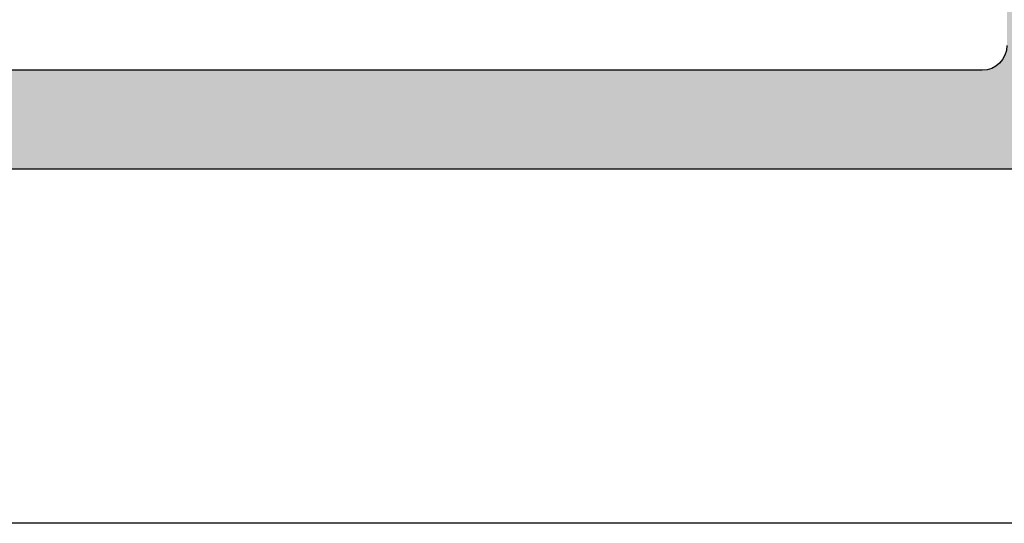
# Model space of a CAD drawing. Header units: millimetres. Extents: x 247761 to 294611, y 172579 to 236863.
# Tile 149 of 256: x 261863 to 261883, y 174620 to 174630. Entities that reach past the tile are written whole.
import ezdxf

# ---------------------------------------------------------------- set-up
doc = ezdxf.new("R2010")
doc.units = ezdxf.units.MM
doc.linetypes.add('ČÁRKOVANÁ', pattern=[19.049999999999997, 12.7, -6.35])
doc.layers.add('FASÁDA DETAILNÍ', color=4, linetype='Continuous')
doc.layers.add('NOVA', color=240, linetype='Continuous')

# ---------------------------------------------------------------- blocks, each defined once
blk = doc.blocks.new('A$C69D17D4D')
at = {"layer": 'FASÁDA DETAILNÍ'}
h = blk.add_hatch(color=256, dxfattribs=at)
edge = h.paths.add_edge_path()
edge.add_arc((-12753.5001882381, 1256.682007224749), 0.5000674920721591, 270.007732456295, 359.9922675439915)
edge.add_line((-12753.00012075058, 1256.681939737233), (-12753.00012075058, 1260.681939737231))
edge.add_arc((-12753.5001882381, 1260.681872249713), 0.5000674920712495, 0.007732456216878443, 89.99226754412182)
edge.add_line((-12753.50012075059, 1261.181939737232), (-12754.80016957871, 1261.181939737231))
edge.add_arc((-12754.80013267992, 1260.681902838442), 0.5000369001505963, 90.00422797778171, 179.9957720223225)
edge.add_line((-12755.30016957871, 1260.681939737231), (-12755.30016957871, 1260.181939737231))
edge.add_line((-12755.30016957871, 1260.181939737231), (-12754.30016957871, 1260.181939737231))
edge.add_line((-12754.30016957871, 1260.181939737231), (-12754.30016957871, 1258.681939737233))
edge.add_arc((-12755.30013260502, 1258.681902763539), 0.9999630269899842, -90.00211851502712, 0.002118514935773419, ccw=False)
edge.add_line((-12755.30016957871, 1257.681939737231), (-12759.30016957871, 1257.681939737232))
edge.add_arc((-12759.300092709, 1258.682016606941), 1.00007687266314, 180.0044039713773, 269.9955960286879, ccw=False)
edge.add_line((-12760.30016957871, 1258.681939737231), (-12760.30016957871, 1260.181939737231))
edge.add_line((-12760.30016957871, 1260.181939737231), (-12759.30016957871, 1260.181939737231))
edge.add_line((-12759.30016957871, 1260.181939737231), (-12759.30016957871, 1260.681939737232))
edge.add_arc((-12759.80011210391, 1260.681997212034), 0.499942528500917, 359.9934131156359, 450.0065868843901)
edge.add_line((-12759.80016957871, 1261.181939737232), (-12762.60015737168, 1261.181939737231))
edge.add_arc((-12762.60015737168, 1260.68193973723), 0.5000000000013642, 90, 179.9999999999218)
edge.add_line((-12763.10015737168, 1260.681939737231), (-12763.10015737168, 1260.481939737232))
edge.add_arc((-12762.60015737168, 1260.481939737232), 0.5, 180, 270)
edge.add_line((-12762.60015737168, 1259.981939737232), (-12762.10015737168, 1259.981939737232))
edge.add_arc((-12762.10019247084, 1259.481904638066), 0.5000351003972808, 0.0040217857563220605, 89.99597821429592, ccw=False)
edge.add_line((-12761.60015737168, 1259.481939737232), (-12761.60015737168, 1258.681936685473))
edge.add_arc((-12762.10017393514, 1258.681953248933), 0.5000165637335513, 270.00189796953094, 359.99810203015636, ccw=False)
edge.add_line((-12762.10015737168, 1258.181936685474), (-12793.40015126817, 1258.181936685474))
edge.add_line((-12793.40015126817, 1258.181936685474), (-12799.43860888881, 1258.61433331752))
edge.add_arc((-12799.40015282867, 1259.613553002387), 0.9999594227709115, 180.0000000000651, 267.7959971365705, ccw=False)
edge.add_line((-12800.40011225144, 1259.613553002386), (-12800.40011225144, 1266.282005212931))
edge.add_arc((-12799.90011225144, 1266.282005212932), 0.5, 90, 180.0000000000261, ccw=False)
edge.add_line((-12799.90011225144, 1266.782005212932), (-12799.00011225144, 1266.782005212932))
edge.add_arc((-12799.00011225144, 1267.282005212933), 0.5000000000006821, 269.9999999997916, 359.9999999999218)
edge.add_line((-12798.50011225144, 1267.282005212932), (-12798.50011225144, 1268.682006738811))
edge.add_arc((-12798.42127580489, 1268.949527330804), 0.2788950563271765, 178.8354106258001, 253.5801235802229, ccw=False)
edge.add_line((-12798.70011325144, 1268.955195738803), (-12798.70011325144, 1269.408789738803))
edge.add_arc((-12798.42124515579, 1269.41445039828), 0.2789255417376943, 106.42459455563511, 181.1628700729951, ccw=False)
edge.add_line((-12798.50011225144, 1269.681993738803), (-12798.50011225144, 1271.562004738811))
edge.add_arc((-12798.80011225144, 1271.562004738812), 0.2999999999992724, 359.9999999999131, 450)
edge.add_line((-12798.80011225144, 1271.862004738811), (-12799.78008657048, 1271.862004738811))
edge.add_arc((-12799.78008657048, 1271.562004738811), 0.3000000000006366, 90, 179.9999999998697)
edge.add_line((-12800.08008657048, 1271.562004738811), (-12800.08008657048, 1268.802006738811))
edge.add_arc((-12800.20008657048, 1268.80200673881), 0.1199999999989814, -90, 3.257127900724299e-10, ccw=False)
edge.add_line((-12800.20008657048, 1268.682006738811), (-12804.50011225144, 1268.682006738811))
edge.add_arc((-12804.50011225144, 1269.182006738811), 0.5, 180, 270, ccw=False)
edge.add_line((-12805.00011225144, 1269.182006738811), (-12805.00011225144, 1269.88200673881))
edge.add_line((-12805.00011225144, 1269.88200673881), (-12803.61861679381, 1272.274827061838))
edge.add_arc((-12803.73823203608, 1272.343886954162), 0.1381197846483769, 330.000000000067, 450)
edge.add_line((-12803.73823203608, 1272.482006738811), (-12807.50011225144, 1272.48200673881))
edge.add_arc((-12807.50011225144, 1274.48200673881), 1.999999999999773, 180.0000000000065, 270, ccw=False)
edge.add_line((-12809.50011225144, 1274.48200673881), (-12809.50011225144, 1275.050002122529))
edge.add_arc((-12810.00011225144, 1275.050002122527), 0.500000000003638, 2.34495935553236e-10, 34.4790717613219)
edge.add_arc((-12813.70961085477, 1272.502528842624), 4.999999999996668, 34.47907176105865, 84.65077199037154)
edge.add_arc((-12813.26199246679, 1277.343880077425), 0.1381197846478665, 82.29756250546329, 209.999999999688)
edge.add_line((-12813.38160770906, 1277.274820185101), (-12812.00011225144, 1274.881999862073))
edge.add_line((-12812.00011225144, 1274.881999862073), (-12812.00011225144, 1274.181999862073))
edge.add_arc((-12812.50011225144, 1274.181999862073), 0.5, -90, 0, ccw=False)
edge.add_line((-12812.50011225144, 1273.681999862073), (-12816.8001379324, 1273.681999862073))
edge.add_arc((-12816.8001379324, 1273.801999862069), 0.1199999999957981, 179.9999999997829, 270, ccw=False)
edge.add_line((-12816.92013793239, 1273.80199986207), (-12816.92013793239, 1276.56199786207))
edge.add_arc((-12817.22013793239, 1276.561997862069), 0.3000000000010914, 1.302755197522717e-10, 90)
edge.add_line((-12817.22013793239, 1276.86199786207), (-12818.20011225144, 1276.86199786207))
edge.add_arc((-12818.20011225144, 1276.56199786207), 0.2999999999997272, 90, 180.0000000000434)
edge.add_line((-12818.50011225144, 1276.56199786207), (-12818.50011225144, 1274.681986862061))
edge.add_arc((-12818.57897934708, 1274.414443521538), 0.2789255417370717, -1.1628700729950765, 73.57540544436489, ccw=False)
edge.add_line((-12818.30011125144, 1274.408782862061), (-12818.30011125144, 1273.955188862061))
edge.add_arc((-12818.57894869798, 1273.949520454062), 0.2788950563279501, -73.5801235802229, 1.1645893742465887, ccw=False)
edge.add_line((-12818.50011225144, 1273.681999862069), (-12818.50011225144, 1270.681941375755))
edge.add_line((-12818.50011225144, 1270.681941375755), (-12817.800039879, 1269.981838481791))
edge.add_line((-12817.800039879, 1269.981838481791), (-12817.20003377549, 1269.98183848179))
edge.add_line((-12817.20003377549, 1269.98183848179), (-12817.20003377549, 1271.581844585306))
edge.add_arc((-12816.7000243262, 1271.581835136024), 0.5000094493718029, 90.00108278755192, 179.998917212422, ccw=False)
edge.add_line((-12816.70003377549, 1272.081844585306), (-12816.30460569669, 1272.081844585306))
edge.add_arc((-12816.30460569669, 1271.581844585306), 0.4999999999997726, 75.0000000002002, 90.00000000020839, ccw=False)
edge.add_line((-12816.17519617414, 1272.064807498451), (-12814.74130941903, 1271.680598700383))
edge.add_arc((-12815.00012846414, 1270.714672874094), 1.000000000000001, -2.609112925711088e-11, 75.00000000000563, ccw=False)
edge.add_line((-12814.00012846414, 1270.714672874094), (-12814.00012846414, 1264.981850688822))
edge.add_line((-12814.00012846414, 1264.981850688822), (-12817.20003377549, 1264.981850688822))
edge.add_line((-12817.20003377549, 1264.981850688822), (-12817.20003377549, 1265.781838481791))
edge.add_line((-12817.20003377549, 1265.781838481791), (-12817.80003987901, 1265.781838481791))
edge.add_line((-12817.80003987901, 1265.781838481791), (-12818.50002156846, 1264.569405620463))
edge.add_line((-12818.50002156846, 1264.569405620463), (-12818.50002156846, 1263.481850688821))
edge.add_line((-12818.50002156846, 1263.481850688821), (-12803.50011225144, 1263.481850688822))
edge.add_arc((-12803.50011225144, 1262.981850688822), 0.5000000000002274, 0, 90, ccw=False)
edge.add_line((-12803.00011225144, 1262.981850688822), (-12803.00011225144, 1257.181939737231))
edge.add_arc((-12802.00011225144, 1257.181939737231), 1, 179.999999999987, 270)
edge.add_line((-12802.00011225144, 1256.181939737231), (-12753.50012075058, 1256.181939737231))
edge = h.paths.add_edge_path(flags=16)
edge.add_line((-12812.40012846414, 1265.781838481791), (-12812.40012846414, 1270.18183848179))
edge.add_arc((-12811.90012846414, 1270.18183848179), 0.5, 90, 180, ccw=False)
edge.add_line((-12811.90012846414, 1270.68183848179), (-12807.50012846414, 1270.681838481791))
edge.add_arc((-12807.50012846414, 1270.181838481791), 0.5, 0, 90, ccw=False)
edge.add_line((-12807.00012846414, 1270.181838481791), (-12807.00012846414, 1265.781838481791))
edge.add_arc((-12807.50012846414, 1265.781838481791), 0.5, -90, 0, ccw=False)
edge.add_line((-12807.50012846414, 1265.281838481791), (-12811.90012846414, 1265.281838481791))
edge.add_arc((-12811.90012846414, 1265.781838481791), 0.5, 180, 270, ccw=False)
at = {"layer": 'FASÁDA DETAILNÍ', "linetype": 'ČÁRKOVANÁ', "ltscale": 5}
blk.add_lwpolyline([(1650.999978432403, 1249.00002156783), (-24919.00002156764, 1249.000021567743), (-24919.00002156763, 24919.00002156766), (1650.999978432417, 24919.00002156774)], close=True, dxfattribs=at)
at = {"layer": 'FASÁDA DETAILNÍ'}
for points in [[(-12761.60015737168, 1258.681936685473, -0.4141941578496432), (-12762.10015737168, 1258.181936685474), (-12793.40015126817, 1258.181936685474)], [(-12802.00011225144, 1256.181939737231), (-12753.50012075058, 1256.181939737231, 0.4141345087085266)]]:
    blk.add_lwpolyline(points, format="xyb", dxfattribs=at)

msp = doc.modelspace()

# ---------------------------------------------------------------- block references
at = {"layer": 'NOVA', "ltscale": 300}
msp.add_blockref('A$C69D17D4D', (274644.5174331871, 173371.2585875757), dxfattribs=at)

doc.saveas('drawing.dxf')
